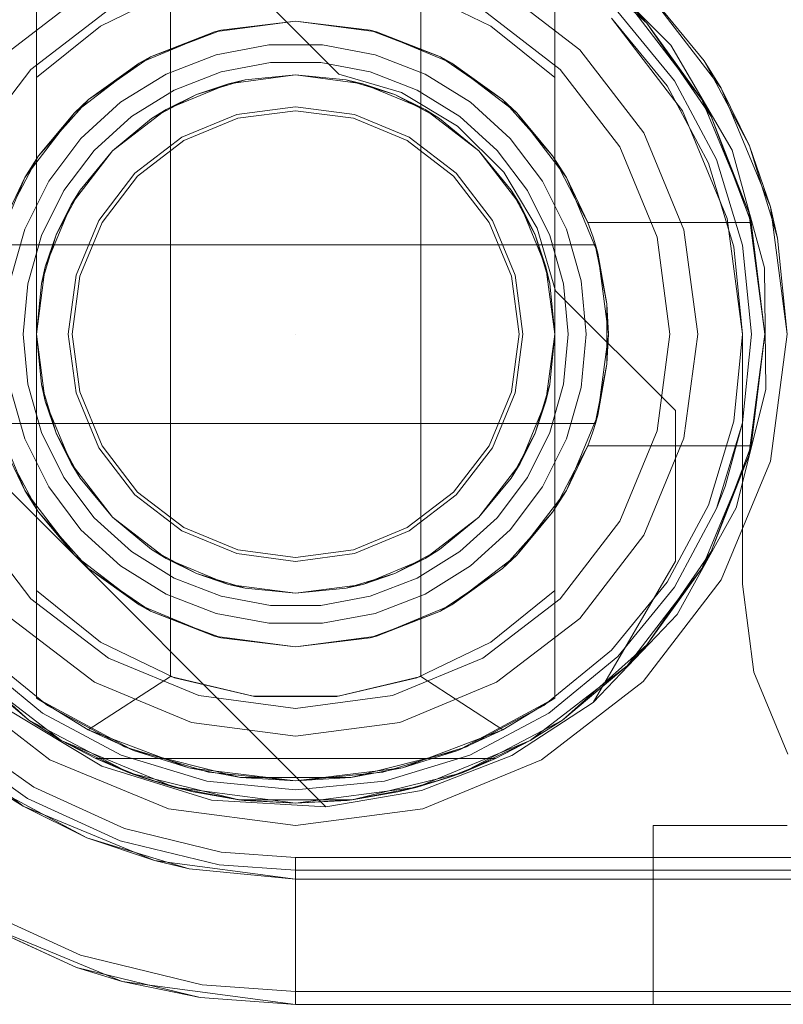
# Model space of a CAD drawing. Extents: x -743 to 300, y 62 to 1112.
# Tile 138 of 179: x 165.981 to 166.115, y 606.365 to 606.537. Entities that reach past the tile are written whole.
import ezdxf

# ---------------------------------------------------------------- set-up
doc = ezdxf.new("R2010")
doc.units = 0
doc.layers.get('0').update_dxf_attribs({"lineweight": 13})
doc.layers.add('ConnectionPoints-A06CPVAWL0', color=7, linetype='Continuous', lineweight=50)

# ---------------------------------------------------------------- blocks, each defined once
blk = doc.blocks.new('Referenz-A06CPVAYL0')
at = {"color": 7, "linetype": 'ByBlock', "lineweight": 13, "ltscale": 0.13}
for p, q in [((166.07599, 606.54927), (166.09079, 606.53613)), ((166.09079, 606.53613), (166.07599, 606.54927)), ((165.98404, 606.54542), (165.98404, 606.52662)), ((165.98404, 606.41814), (165.98404, 606.54542)), ((166.07466, 606.52662), (166.07466, 606.54542)), ((166.07466, 606.54542), (166.07466, 606.41814)), ((166.00816, 606.54191), (165.99523, 606.53563)), ((166.06347, 606.53563), (166.05054, 606.54191)), ((166.00747, 606.54166), (166.00747, 606.4219)), ((166.05122, 606.4219), (166.05122, 606.54166)), ((166.09079, 606.53613), (166.08735, 606.53979)), ((166.09079, 606.53613), (166.08735, 606.53979)), ((166.08735, 606.53979), (166.10039, 606.5228)), ((166.10039, 606.5228), (166.08735, 606.53979)), ((165.99523, 606.53563), (165.98404, 606.52662)), ((166.01519, 606.53461), (166.02935, 606.53647)), ((166.02935, 606.53647), (166.01629, 606.53489)), ((166.02935, 606.53647), (166.0435, 606.53461)), ((166.04241, 606.53489), (166.02935, 606.53647)), ((166.07466, 606.52662), (166.06347, 606.53563)), ((166.10039, 606.5228), (166.09079, 606.53613)), ((166.09079, 606.53613), (166.10202, 606.51983)), ((166.10039, 606.5228), (166.09079, 606.53613)), ((166.10202, 606.51983), (166.09079, 606.53613)), ((166.002, 606.52914), (166.01519, 606.53461)), ((166.01519, 606.53461), (166.00399, 606.53023)), ((166.01149, 606.53307), (166.01573, 606.53468)), ((166.01629, 606.53489), (166.01519, 606.53461)), ((166.01573, 606.53468), (166.01629, 606.53489)), ((166.04241, 606.53489), (166.04296, 606.53468)), ((166.0435, 606.53461), (166.04241, 606.53489)), ((166.04296, 606.53468), (166.04721, 606.53307)), ((166.0435, 606.53461), (166.05669, 606.52914)), ((166.05471, 606.53023), (166.0435, 606.53461)), ((166.00399, 606.53023), (166.01149, 606.53307)), ((166.02466, 606.53235), (166.01545, 606.53063)), ((166.03403, 606.53235), (166.02466, 606.53235)), ((166.04325, 606.53063), (166.03403, 606.53235)), ((166.04721, 606.53307), (166.05471, 606.53023)), ((166.00399, 606.53023), (166.002, 606.52914)), ((166.003, 606.52956), (166.00399, 606.53023)), ((166.01545, 606.53063), (166.00671, 606.52724)), ((166.05198, 606.52724), (166.04325, 606.53063)), ((166.05471, 606.53023), (166.05569, 606.52956)), ((166.05669, 606.52914), (166.05471, 606.53023)), ((165.99068, 606.52045), (166.002, 606.52914)), ((166.002, 606.52914), (165.99315, 606.52278)), ((165.99854, 606.52649), (166.003, 606.52956)), ((166.01631, 606.52762), (166.02495, 606.52924)), ((166.01631, 606.52762), (166.02495, 606.52924)), ((166.02495, 606.52924), (166.03375, 606.52924)), ((166.02495, 606.52924), (166.03375, 606.52924)), ((166.03375, 606.52924), (166.04239, 606.52762)), ((166.03375, 606.52924), (166.04239, 606.52762)), ((166.05569, 606.52956), (166.06015, 606.52649)), ((166.05669, 606.52914), (166.06802, 606.52045)), ((166.06555, 606.52278), (166.05669, 606.52914)), ((165.98404, 606.52662), (165.98404, 606.49912)), ((165.99315, 606.52278), (165.99854, 606.52649)), ((166.00671, 606.52724), (165.99875, 606.52231)), ((166.00811, 606.52444), (166.01631, 606.52762)), ((166.00811, 606.52444), (166.01631, 606.52762)), ((166.01762, 606.52555), (166.02935, 606.52709)), ((166.01762, 606.52555), (166.02935, 606.52709)), ((166.01762, 606.52555), (166.02935, 606.52709)), ((166.02935, 606.52709), (166.02051, 606.52622)), ((166.02051, 606.52622), (166.02935, 606.52709)), ((166.02935, 606.52709), (166.04108, 606.52555)), ((166.03819, 606.52622), (166.02935, 606.52709)), ((166.02935, 606.52709), (166.03819, 606.52622)), ((166.02935, 606.52709), (166.04108, 606.52555)), ((166.02935, 606.52709), (166.04108, 606.52555)), ((166.04239, 606.52762), (166.05059, 606.52444)), ((166.04239, 606.52762), (166.05059, 606.52444)), ((166.05995, 606.52231), (166.05198, 606.52724)), ((166.06015, 606.52649), (166.06555, 606.52278)), ((166.07466, 606.48178), (166.07466, 606.52662)), ((166.00669, 606.52102), (166.01762, 606.52555)), ((166.00669, 606.52102), (166.01762, 606.52555)), ((166.00669, 606.52102), (166.01762, 606.52555)), ((166.01201, 606.52365), (166.02051, 606.52622)), ((166.01762, 606.52555), (166.01201, 606.52365)), ((166.02051, 606.52622), (166.01762, 606.52555)), ((166.04108, 606.52555), (166.03819, 606.52622)), ((166.03819, 606.52622), (166.04669, 606.52365)), ((166.04669, 606.52365), (166.04108, 606.52555)), ((166.04108, 606.52555), (166.052, 606.52102)), ((166.04108, 606.52555), (166.052, 606.52102)), ((166.04108, 606.52555), (166.052, 606.52102)), ((166.00063, 606.51981), (166.00811, 606.52444)), ((166.00063, 606.51981), (166.00811, 606.52444)), ((166.00417, 606.51946), (166.01201, 606.52365)), ((166.01201, 606.52365), (166.00669, 606.52102)), ((166.052, 606.52102), (166.04669, 606.52365)), ((166.04669, 606.52365), (166.05452, 606.51946)), ((166.05059, 606.52444), (166.05807, 606.51981)), ((166.05059, 606.52444), (166.05807, 606.51981)), ((165.98812, 606.51712), (165.99196, 606.52143)), ((165.99315, 606.52278), (165.99068, 606.52045)), ((165.99875, 606.52231), (165.99182, 606.51599)), ((165.99196, 606.52143), (165.99315, 606.52278)), ((166.06688, 606.51599), (166.05995, 606.52231)), ((166.06555, 606.52278), (166.06674, 606.52143)), ((166.06802, 606.52045), (166.06555, 606.52278)), ((166.06674, 606.52143), (166.07057, 606.51712)), ((166.10202, 606.51983), (166.10039, 606.5228)), ((166.10039, 606.5228), (166.10858, 606.50301)), ((166.10202, 606.51983), (166.10039, 606.5228)), ((166.10858, 606.50301), (166.10039, 606.5228)), ((165.98199, 606.50913), (165.99068, 606.52045)), ((165.99068, 606.52045), (165.98441, 606.51295)), ((165.99413, 606.51389), (166.00063, 606.51981)), ((165.99413, 606.51389), (166.00063, 606.51981)), ((165.99731, 606.51382), (166.00669, 606.52102)), ((165.99731, 606.51382), (166.00669, 606.52102)), ((165.99731, 606.51382), (166.00669, 606.52102)), ((166.00669, 606.52102), (166.00417, 606.51946)), ((166.05452, 606.51946), (166.052, 606.52102)), ((166.052, 606.52102), (166.06139, 606.51382)), ((166.052, 606.52102), (166.06139, 606.51382)), ((166.052, 606.52102), (166.06139, 606.51382)), ((166.05807, 606.51981), (166.06457, 606.51389)), ((166.05807, 606.51981), (166.06457, 606.51389)), ((166.06802, 606.52045), (166.07671, 606.50913)), ((166.07429, 606.51295), (166.06802, 606.52045)), ((166.10858, 606.50301), (166.10202, 606.51983)), ((166.10202, 606.51983), (166.10902, 606.50131)), ((166.10858, 606.50301), (166.10202, 606.51983)), ((166.10902, 606.50131), (166.10202, 606.51983)), ((166.00417, 606.51946), (165.99731, 606.51382)), ((165.99731, 606.51382), (166.00417, 606.51946)), ((166.06139, 606.51382), (166.05452, 606.51946)), ((166.05452, 606.51946), (166.06139, 606.51382)), ((165.98441, 606.51295), (165.98812, 606.51712)), ((166.07057, 606.51712), (166.07429, 606.51295)), ((165.99182, 606.51599), (165.98617, 606.50852)), ((166.07252, 606.50852), (166.06688, 606.51599)), ((165.98441, 606.51295), (165.98199, 606.50913)), ((165.98328, 606.51082), (165.98441, 606.51295)), ((165.98883, 606.50687), (165.99413, 606.51389)), ((165.98883, 606.50687), (165.99413, 606.51389)), ((165.99011, 606.50444), (165.99731, 606.51382)), ((165.99011, 606.50444), (165.99731, 606.51382)), ((165.99011, 606.50444), (165.99731, 606.51382)), ((165.99731, 606.51382), (165.99167, 606.50696)), ((165.99167, 606.50696), (165.99731, 606.51382)), ((166.06139, 606.51382), (166.06859, 606.50444)), ((166.06702, 606.50696), (166.06139, 606.51382)), ((166.06139, 606.51382), (166.06702, 606.50696)), ((166.06139, 606.51382), (166.06859, 606.50444)), ((166.06139, 606.51382), (166.06859, 606.50444)), ((166.06457, 606.51389), (166.06987, 606.50687)), ((166.06457, 606.51389), (166.06987, 606.50687)), ((166.07429, 606.51295), (166.07541, 606.51082)), ((166.07671, 606.50913), (166.07429, 606.51295)), ((165.98051, 606.50557), (165.98328, 606.51082)), ((166.07541, 606.51082), (166.07818, 606.50557)), ((165.97652, 606.49594), (165.98199, 606.50913)), ((165.98199, 606.50913), (165.97827, 606.50131)), ((165.98617, 606.50852), (165.982, 606.50013)), ((166.0767, 606.50013), (166.07252, 606.50852)), ((166.07671, 606.50913), (166.08217, 606.49594)), ((166.08043, 606.50131), (166.07671, 606.50913)), ((165.98491, 606.499), (165.98883, 606.50687)), ((165.98491, 606.499), (165.98883, 606.50687)), ((165.98748, 606.49912), (165.99167, 606.50696)), ((165.99167, 606.50696), (165.99011, 606.50444)), ((166.06859, 606.50444), (166.06702, 606.50696)), ((166.06702, 606.50696), (166.07121, 606.49912)), ((166.06987, 606.50687), (166.07379, 606.499)), ((166.06987, 606.50687), (166.07379, 606.499)), ((165.98558, 606.49351), (165.99011, 606.50444)), ((165.98558, 606.49351), (165.99011, 606.50444)), ((165.98558, 606.49351), (165.99011, 606.50444)), ((165.99011, 606.50444), (165.98748, 606.49912)), ((166.07121, 606.49912), (166.06859, 606.50444)), ((166.06859, 606.50444), (166.07312, 606.49351)), ((166.06859, 606.50444), (166.07312, 606.49351)), ((166.06859, 606.50444), (166.07312, 606.49351)), ((166.07818, 606.50557), (166.08043, 606.50131)), ((166.10902, 606.50131), (166.10858, 606.50301)), ((166.10902, 606.50131), (166.10858, 606.50301)), ((166.10858, 606.50301), (166.11138, 606.48178)), ((166.11138, 606.48178), (166.10858, 606.50301)), ((166.0809, 606.50002), (166.08043, 606.50131)), ((166.08043, 606.50131), (166.10902, 606.50131)), ((166.08043, 606.50131), (166.10902, 606.50131)), ((166.08043, 606.50131), (166.08043, 606.50131)), ((166.11138, 606.48178), (166.10902, 606.50131)), ((166.10902, 606.50131), (166.10902, 606.50131)), ((165.982, 606.50013), (165.97943, 606.49111)), ((165.9825, 606.49054), (165.98491, 606.499)), ((165.9825, 606.49054), (165.98491, 606.499)), ((165.98404, 606.49912), (165.98404, 606.49062)), ((165.98491, 606.49062), (165.98748, 606.49912)), ((165.98748, 606.49912), (165.98558, 606.49351)), ((166.07312, 606.49351), (166.07121, 606.49912)), ((166.07121, 606.49912), (166.07379, 606.49062)), ((166.07379, 606.499), (166.07619, 606.49054)), ((166.07379, 606.499), (166.07619, 606.49054)), ((166.07926, 606.49111), (166.0767, 606.50013)), ((166.08135, 606.49872), (166.0809, 606.50002)), ((166.08176, 606.49741), (165.97694, 606.49741)), ((165.97713, 606.49741), (166.08156, 606.49741)), ((166.08176, 606.49741), (166.08135, 606.49872)), ((166.08156, 606.49741), (166.08176, 606.49741)), ((166.08378, 606.48706), (166.08176, 606.49741)), ((166.08176, 606.49741), (166.08193, 606.49652)), ((166.08217, 606.49594), (166.08176, 606.49741)), ((166.08176, 606.49741), (166.08176, 606.49741)), ((166.08193, 606.49652), (166.08244, 606.49393)), ((166.08217, 606.49594), (166.08404, 606.48178)), ((166.08378, 606.48706), (166.08217, 606.49594)), ((166.08244, 606.49393), (166.08378, 606.48706)), ((165.98404, 606.48178), (165.98558, 606.49351)), ((165.98404, 606.48178), (165.98558, 606.49351)), ((165.98404, 606.48178), (165.98558, 606.49351)), ((165.98558, 606.49351), (165.98491, 606.49062)), ((166.07379, 606.49062), (166.07312, 606.49351)), ((166.07312, 606.49351), (166.07466, 606.48178)), ((166.07312, 606.49351), (166.07466, 606.48178)), ((166.07312, 606.49351), (166.07466, 606.48178)), ((165.98169, 606.48178), (165.9825, 606.49054)), ((165.98169, 606.48178), (165.9825, 606.49054)), ((165.98491, 606.49062), (165.98404, 606.48178)), ((165.98404, 606.48178), (165.98491, 606.49062)), ((165.98404, 606.49062), (165.98404, 606.48178)), ((166.07466, 606.48178), (166.07379, 606.49062)), ((166.07379, 606.49062), (166.07466, 606.48178)), ((166.07619, 606.49054), (166.077, 606.48178)), ((166.07619, 606.49054), (166.077, 606.48178)), ((166.08013, 606.48178), (166.07926, 606.49111)), ((166.08378, 606.48372), (166.08378, 606.48706)), ((166.08404, 606.48178), (166.08378, 606.48706)), ((166.08378, 606.47985), (166.08378, 606.48372)), ((165.9825, 606.47303), (165.98169, 606.48178)), ((165.9825, 606.47303), (165.98169, 606.48178)), ((165.98558, 606.47005), (165.98404, 606.48178)), ((165.98404, 606.48178), (165.98491, 606.47294)), ((165.98558, 606.47005), (165.98404, 606.48178)), ((165.98404, 606.48178), (165.98404, 606.43694)), ((165.98491, 606.47294), (165.98404, 606.48178)), ((165.98558, 606.47005), (165.98404, 606.48178)), ((166.07466, 606.48178), (166.07312, 606.47005)), ((166.07466, 606.48178), (166.07312, 606.47005)), ((166.07466, 606.48178), (166.07312, 606.47005)), ((166.07379, 606.47294), (166.07466, 606.48178)), ((166.07466, 606.48178), (166.07379, 606.47294)), ((166.07466, 606.47294), (166.07466, 606.48178)), ((166.077, 606.48178), (166.07619, 606.47303)), ((166.077, 606.48178), (166.07619, 606.47303)), ((166.07926, 606.47245), (166.08013, 606.48178)), ((166.08404, 606.48178), (166.08217, 606.46763)), ((166.08378, 606.47651), (166.08404, 606.48178)), ((166.11138, 606.48178), (166.10858, 606.46055)), ((166.10858, 606.46055), (166.11138, 606.48178)), ((166.10902, 606.46225), (166.11138, 606.48178)), ((166.08378, 606.47651), (166.08378, 606.47985)), ((166.08176, 606.46616), (166.08378, 606.47651)), ((166.08217, 606.46763), (166.08378, 606.47651)), ((166.08378, 606.47651), (166.08244, 606.46964)), ((165.98491, 606.46457), (165.9825, 606.47303)), ((165.98491, 606.46457), (165.9825, 606.47303)), ((166.07619, 606.47303), (166.07379, 606.46457)), ((166.07619, 606.47303), (166.07379, 606.46457)), ((165.97943, 606.47245), (165.982, 606.46344)), ((165.98491, 606.47294), (165.98558, 606.47005)), ((165.98748, 606.46444), (165.98491, 606.47294)), ((166.07379, 606.47294), (166.07121, 606.46444)), ((166.07312, 606.47005), (166.07379, 606.47294)), ((166.07466, 606.46444), (166.07466, 606.47294)), ((166.0767, 606.46344), (166.07926, 606.47245)), ((165.99011, 606.45913), (165.98558, 606.47005)), ((165.98558, 606.47005), (165.98748, 606.46444)), ((165.99011, 606.45913), (165.98558, 606.47005)), ((165.99011, 606.45913), (165.98558, 606.47005)), ((166.07312, 606.47005), (166.06859, 606.45913)), ((166.07312, 606.47005), (166.06859, 606.45913)), ((166.07312, 606.47005), (166.06859, 606.45913)), ((166.07121, 606.46444), (166.07312, 606.47005)), ((166.08244, 606.46964), (166.08193, 606.46704)), ((165.98199, 606.45444), (165.97652, 606.46763)), ((165.97694, 606.46616), (166.08176, 606.46616)), ((166.08156, 606.46616), (165.97713, 606.46616)), ((166.08217, 606.46763), (166.07671, 606.45444)), ((166.08135, 606.46484), (166.08176, 606.46616)), ((166.08176, 606.46616), (166.08156, 606.46616)), ((166.08176, 606.46616), (166.08217, 606.46763)), ((166.08193, 606.46704), (166.08176, 606.46616)), ((166.08176, 606.46616), (166.08176, 606.46616)), ((165.98883, 606.45669), (165.98491, 606.46457)), ((165.98883, 606.45669), (165.98491, 606.46457)), ((165.98748, 606.46444), (165.99011, 606.45913)), ((165.99167, 606.45661), (165.98748, 606.46444)), ((166.07121, 606.46444), (166.06702, 606.45661)), ((166.06859, 606.45913), (166.07121, 606.46444)), ((166.07379, 606.46457), (166.06987, 606.45669)), ((166.07379, 606.46457), (166.06987, 606.45669)), ((166.07466, 606.43694), (166.07466, 606.46444)), ((166.0809, 606.46354), (166.08135, 606.46484)), ((165.982, 606.46344), (165.98617, 606.45505)), ((166.07252, 606.45505), (166.0767, 606.46344)), ((166.08043, 606.46225), (166.0809, 606.46354)), ((165.97827, 606.46225), (165.98199, 606.45444)), ((166.07671, 606.45444), (166.08043, 606.46225)), ((166.08043, 606.46225), (166.07818, 606.458)), ((166.10902, 606.46225), (166.08043, 606.46225)), ((166.08043, 606.46225), (166.10902, 606.46225)), ((166.08043, 606.46225), (166.08043, 606.46225)), ((166.10902, 606.46225), (166.10202, 606.44374)), ((166.10202, 606.44374), (166.10902, 606.46225)), ((166.10858, 606.46055), (166.10902, 606.46225)), ((166.10858, 606.46055), (166.10902, 606.46225)), ((166.10902, 606.46225), (166.10902, 606.46225)), ((166.10858, 606.46055), (166.10039, 606.44077)), ((166.10039, 606.44077), (166.10858, 606.46055)), ((166.10202, 606.44374), (166.10858, 606.46055)), ((166.10202, 606.44374), (166.10858, 606.46055)), ((165.98328, 606.45275), (165.98051, 606.458)), ((165.99731, 606.44974), (165.99011, 606.45913)), ((165.99011, 606.45913), (165.99167, 606.45661)), ((165.99731, 606.44974), (165.99011, 606.45913)), ((165.99731, 606.44974), (165.99011, 606.45913)), ((166.06859, 606.45913), (166.06139, 606.44974)), ((166.06859, 606.45913), (166.06139, 606.44974)), ((166.06859, 606.45913), (166.06139, 606.44974)), ((166.06702, 606.45661), (166.06859, 606.45913)), ((166.07818, 606.458), (166.07541, 606.45275)), ((165.99413, 606.44968), (165.98883, 606.45669)), ((165.99413, 606.44968), (165.98883, 606.45669)), ((165.99167, 606.45661), (165.99731, 606.44974)), ((165.99731, 606.44974), (165.99167, 606.45661)), ((166.06139, 606.44974), (166.06702, 606.45661)), ((166.06702, 606.45661), (166.06139, 606.44974)), ((166.06987, 606.45669), (166.06457, 606.44968)), ((166.06987, 606.45669), (166.06457, 606.44968)), ((165.99068, 606.44311), (165.98199, 606.45444)), ((165.98199, 606.45444), (165.98441, 606.45062)), ((165.98617, 606.45505), (165.99182, 606.44757)), ((166.06688, 606.44757), (166.07252, 606.45505)), ((166.07671, 606.45444), (166.06802, 606.44311)), ((166.07429, 606.45062), (166.07671, 606.45444)), ((165.98441, 606.45062), (165.98328, 606.45275)), ((166.07541, 606.45275), (166.07429, 606.45062)), ((165.98812, 606.44644), (165.98441, 606.45062)), ((165.98441, 606.45062), (165.99068, 606.44311)), ((166.06802, 606.44311), (166.07429, 606.45062)), ((166.07429, 606.45062), (166.07057, 606.44644)), ((166.00063, 606.44375), (165.99413, 606.44968)), ((166.00063, 606.44375), (165.99413, 606.44968)), ((165.99731, 606.44974), (166.00417, 606.44411)), ((166.00669, 606.44254), (165.99731, 606.44974)), ((166.00669, 606.44254), (165.99731, 606.44974)), ((166.00417, 606.44411), (165.99731, 606.44974)), ((166.00669, 606.44254), (165.99731, 606.44974)), ((166.06139, 606.44974), (166.052, 606.44254)), ((166.06139, 606.44974), (166.052, 606.44254)), ((166.06139, 606.44974), (166.052, 606.44254)), ((166.05452, 606.44411), (166.06139, 606.44974)), ((166.06139, 606.44974), (166.05452, 606.44411)), ((166.06457, 606.44968), (166.05807, 606.44375)), ((166.06457, 606.44968), (166.05807, 606.44375)), ((165.99182, 606.44757), (165.99875, 606.44126)), ((166.05995, 606.44126), (166.06688, 606.44757)), ((165.99196, 606.44213), (165.98812, 606.44644)), ((166.07057, 606.44644), (166.06674, 606.44213)), ((166.00811, 606.43912), (166.00063, 606.44375)), ((166.00811, 606.43912), (166.00063, 606.44375)), ((166.00417, 606.44411), (166.00669, 606.44254)), ((166.01201, 606.43992), (166.00417, 606.44411)), ((166.05452, 606.44411), (166.04669, 606.43992)), ((166.05807, 606.44375), (166.05059, 606.43912)), ((166.05807, 606.44375), (166.05059, 606.43912)), ((166.052, 606.44254), (166.05452, 606.44411)), ((166.10202, 606.44374), (166.09079, 606.42743)), ((166.09079, 606.42743), (166.10202, 606.44374)), ((166.10039, 606.44077), (166.10202, 606.44374)), ((166.10039, 606.44077), (166.10202, 606.44374)), ((166.002, 606.43442), (165.99068, 606.44311)), ((165.99068, 606.44311), (165.99315, 606.44079)), ((165.99315, 606.44079), (165.99196, 606.44213)), ((166.01762, 606.43801), (166.00669, 606.44254)), ((166.00669, 606.44254), (166.01201, 606.43992)), ((166.01762, 606.43801), (166.00669, 606.44254)), ((166.01762, 606.43801), (166.00669, 606.44254)), ((166.052, 606.44254), (166.04108, 606.43801)), ((166.052, 606.44254), (166.04108, 606.43801)), ((166.052, 606.44254), (166.04108, 606.43801)), ((166.04669, 606.43992), (166.052, 606.44254)), ((166.06802, 606.44311), (166.05669, 606.43442)), ((166.06555, 606.44079), (166.06802, 606.44311)), ((166.06674, 606.44213), (166.06555, 606.44079)), ((165.99854, 606.43708), (165.99315, 606.44079)), ((165.99315, 606.44079), (166.002, 606.43442)), ((165.99875, 606.44126), (166.00671, 606.43632)), ((166.05198, 606.43632), (166.05995, 606.44126)), ((166.05669, 606.43442), (166.06555, 606.44079)), ((166.06555, 606.44079), (166.06015, 606.43708)), ((166.10039, 606.44077), (166.08735, 606.42378)), ((166.08735, 606.42378), (166.10039, 606.44077)), ((166.09079, 606.42743), (166.10039, 606.44077)), ((166.09079, 606.42743), (166.10039, 606.44077)), ((166.01631, 606.43595), (166.00811, 606.43912)), ((166.01631, 606.43595), (166.00811, 606.43912)), ((166.01201, 606.43992), (166.01762, 606.43801)), ((166.02051, 606.43734), (166.01201, 606.43992)), ((166.04669, 606.43992), (166.03819, 606.43734)), ((166.04108, 606.43801), (166.04669, 606.43992)), ((166.05059, 606.43912), (166.04239, 606.43595)), ((166.05059, 606.43912), (166.04239, 606.43595)), ((165.98404, 606.43694), (165.98404, 606.41814)), ((165.99523, 606.42793), (165.98404, 606.43694)), ((166.003, 606.43401), (165.99854, 606.43708)), ((166.02935, 606.43647), (166.01762, 606.43801)), ((166.01762, 606.43801), (166.02051, 606.43734)), ((166.02935, 606.43647), (166.01762, 606.43801)), ((166.02935, 606.43647), (166.01762, 606.43801)), ((166.02051, 606.43734), (166.02935, 606.43647)), ((166.02935, 606.43647), (166.02051, 606.43734)), ((166.04108, 606.43801), (166.02935, 606.43647)), ((166.04108, 606.43801), (166.02935, 606.43647)), ((166.04108, 606.43801), (166.02935, 606.43647)), ((166.02935, 606.43647), (166.03819, 606.43734)), ((166.03819, 606.43734), (166.02935, 606.43647)), ((166.03819, 606.43734), (166.04108, 606.43801)), ((166.06015, 606.43708), (166.05569, 606.43401)), ((166.07466, 606.43694), (166.06347, 606.42793)), ((166.07466, 606.41814), (166.07466, 606.43694)), ((166.00671, 606.43632), (166.01545, 606.43294)), ((166.02495, 606.43433), (166.01631, 606.43595)), ((166.02495, 606.43433), (166.01631, 606.43595)), ((166.04239, 606.43595), (166.03375, 606.43433)), ((166.04239, 606.43595), (166.03375, 606.43433)), ((166.04325, 606.43294), (166.05198, 606.43632)), ((166.01519, 606.42896), (166.002, 606.43442)), ((166.002, 606.43442), (166.00399, 606.43333)), ((166.00399, 606.43333), (166.003, 606.43401)), ((166.03375, 606.43433), (166.02495, 606.43433)), ((166.03375, 606.43433), (166.02495, 606.43433)), ((166.05669, 606.43442), (166.0435, 606.42896)), ((166.05471, 606.43333), (166.05669, 606.43442)), ((166.05569, 606.43401), (166.05471, 606.43333)), ((166.01149, 606.43049), (166.00399, 606.43333)), ((166.00399, 606.43333), (166.01519, 606.42896)), ((166.01545, 606.43294), (166.02466, 606.43122)), ((166.03403, 606.43122), (166.04325, 606.43294)), ((166.0435, 606.42896), (166.05471, 606.43333)), ((166.05471, 606.43333), (166.04721, 606.43049)), ((166.01573, 606.42889), (166.01149, 606.43049)), ((166.02466, 606.43122), (166.03403, 606.43122)), ((166.04721, 606.43049), (166.04296, 606.42889)), ((166.02935, 606.42709), (166.01519, 606.42896)), ((166.01519, 606.42896), (166.01629, 606.42868)), ((166.01629, 606.42868), (166.01573, 606.42889)), ((166.01629, 606.42868), (166.02935, 606.42709)), ((166.0435, 606.42896), (166.02935, 606.42709)), ((166.02935, 606.42709), (166.04241, 606.42868)), ((166.04241, 606.42868), (166.0435, 606.42896)), ((166.04296, 606.42889), (166.04241, 606.42868)), ((165.98271, 606.4143), (165.9679, 606.42743)), ((165.9679, 606.42743), (165.98271, 606.4143)), ((166.00816, 606.42166), (165.99523, 606.42793)), ((166.06347, 606.42793), (166.05054, 606.42166)), ((166.09079, 606.42743), (166.07599, 606.4143)), ((166.07599, 606.4143), (166.09079, 606.42743)), ((166.08735, 606.42378), (166.09079, 606.42743)), ((166.08735, 606.42378), (166.09079, 606.42743)), ((165.97134, 606.42378), (165.98271, 606.4143)), ((165.98833, 606.41074), (165.97134, 606.42378)), ((165.97134, 606.42378), (165.98271, 606.4143)), ((165.97134, 606.42378), (165.98833, 606.41074)), ((166.08735, 606.42378), (166.07036, 606.41074)), ((166.07036, 606.41074), (166.08735, 606.42378)), ((166.07599, 606.4143), (166.08735, 606.42378)), ((166.07599, 606.4143), (166.08735, 606.42378)), ((166.00747, 606.4219), (165.9931, 606.41258)), ((166.02192, 606.41847), (166.00747, 606.4219)), ((166.02216, 606.41844), (166.00816, 606.42166)), ((166.05054, 606.42166), (166.03653, 606.41844)), ((166.05122, 606.4219), (166.03677, 606.41847)), ((166.0656, 606.41258), (166.05122, 606.4219)), ((165.98404, 606.41814), (165.9931, 606.41258)), ((166.00101, 606.40898), (165.98404, 606.41814)), ((165.9931, 606.41258), (165.98404, 606.41814)), ((165.98404, 606.41814), (165.98404, 606.41814)), ((166.03677, 606.41847), (166.02192, 606.41847)), ((166.03653, 606.41844), (166.02216, 606.41844)), ((166.07466, 606.41814), (166.05769, 606.40898)), ((166.0656, 606.41258), (166.07466, 606.41814)), ((166.07466, 606.41814), (166.0656, 606.41258)), ((166.07466, 606.41814), (166.07466, 606.41814)), ((165.98271, 606.4143), (165.98833, 606.41074)), ((166.00023, 606.40509), (165.98271, 606.4143)), ((165.98271, 606.4143), (165.98833, 606.41074)), ((165.98271, 606.4143), (166.00023, 606.40509)), ((166.07599, 606.4143), (166.05846, 606.40509)), ((166.05846, 606.40509), (166.07599, 606.4143)), ((166.07036, 606.41074), (166.07599, 606.4143)), ((166.07036, 606.41074), (166.07599, 606.4143)), ((165.9931, 606.41258), (166.00101, 606.40898)), ((165.9931, 606.41258), (166.01068, 606.40592)), ((166.04801, 606.40592), (166.0656, 606.41258)), ((166.05769, 606.40898), (166.0656, 606.41258)), ((165.98833, 606.41074), (165.99441, 606.40756)), ((166.00812, 606.40255), (165.98833, 606.41074)), ((165.98833, 606.41074), (166.00023, 606.40509)), ((165.98833, 606.41074), (166.00812, 606.40255)), ((166.07036, 606.41074), (166.05058, 606.40255)), ((166.05058, 606.40255), (166.07036, 606.41074)), ((166.05846, 606.40509), (166.07036, 606.41074)), ((166.06429, 606.40756), (166.07036, 606.41074)), ((166.01971, 606.40425), (166.00101, 606.40898)), ((166.00101, 606.40898), (166.01068, 606.40592)), ((166.05769, 606.40898), (166.03899, 606.40425)), ((166.04801, 606.40592), (166.05769, 606.40898)), ((165.99441, 606.40756), (166.00023, 606.40509)), ((165.99441, 606.40756), (166.00277, 606.40418)), ((166.06429, 606.40756), (165.99441, 606.40756)), ((165.99441, 606.40756), (165.99441, 606.40756)), ((165.99441, 606.40756), (166.00277, 606.40418)), ((166.06429, 606.40756), (165.99441, 606.40756)), ((166.01068, 606.40592), (166.01971, 606.40425)), ((166.01068, 606.40592), (166.02935, 606.40366)), ((166.02935, 606.40366), (166.04801, 606.40592)), ((166.03899, 606.40425), (166.04801, 606.40592)), ((166.05593, 606.40418), (166.06429, 606.40756)), ((166.05593, 606.40418), (166.06429, 606.40756)), ((166.05846, 606.40509), (166.06429, 606.40756)), ((166.06429, 606.40756), (166.06429, 606.40756)), ((166.00023, 606.40509), (166.00277, 606.40418)), ((166.01945, 606.40035), (166.00023, 606.40509)), ((166.00023, 606.40509), (166.00812, 606.40255)), ((166.00023, 606.40509), (166.01945, 606.40035)), ((166.00277, 606.40418), (166.00514, 606.40351)), ((166.00277, 606.40418), (166.00812, 606.40255)), ((166.01145, 606.40173), (166.00277, 606.40418)), ((166.03899, 606.40425), (166.01971, 606.40425)), ((166.01971, 606.40425), (166.02935, 606.40366)), ((166.02935, 606.40366), (166.03899, 606.40425)), ((166.05846, 606.40509), (166.03925, 606.40035)), ((166.03925, 606.40035), (166.05846, 606.40509)), ((166.05593, 606.40418), (166.04725, 606.40173)), ((166.05058, 606.40255), (166.05846, 606.40509)), ((166.05058, 606.40255), (166.05593, 606.40418)), ((166.05356, 606.40351), (166.05593, 606.40418)), ((166.05593, 606.40418), (166.05846, 606.40509)), ((166.00514, 606.40351), (166.00949, 606.40228)), ((166.00812, 606.40255), (166.01145, 606.40173)), ((166.02935, 606.39975), (166.00812, 606.40255)), ((166.00812, 606.40255), (166.01945, 606.40035)), ((166.00812, 606.40255), (166.02935, 606.39975)), ((166.05058, 606.40255), (166.02935, 606.39975)), ((166.02935, 606.39975), (166.05058, 606.40255)), ((166.03925, 606.40035), (166.05058, 606.40255)), ((166.04725, 606.40173), (166.05058, 606.40255)), ((166.04921, 606.40228), (166.05356, 606.40351)), ((166.00949, 606.40228), (166.01145, 606.40173)), ((166.01145, 606.40173), (166.01945, 606.40035)), ((166.01145, 606.40173), (166.02034, 606.40025)), ((166.01145, 606.40173), (166.02034, 606.40025)), ((166.03835, 606.40025), (166.04725, 606.40173)), ((166.03835, 606.40025), (166.04725, 606.40173)), ((166.03925, 606.40035), (166.04725, 606.40173)), ((166.04725, 606.40173), (166.04921, 606.40228)), ((166.01945, 606.40035), (166.02034, 606.40025)), ((166.03925, 606.40035), (166.01945, 606.40035)), ((166.01945, 606.40035), (166.02935, 606.39975)), ((166.01945, 606.40035), (166.03925, 606.40035)), ((166.02034, 606.40025), (166.02935, 606.39975)), ((166.02034, 606.40025), (166.02935, 606.39975)), ((166.02935, 606.39975), (166.03925, 606.40035)), ((166.02935, 606.39975), (166.03835, 606.40025)), ((166.02935, 606.39975), (166.03835, 606.40025)), ((166.03835, 606.40025), (166.03925, 606.40035))]:
    blk.add_line(p, q, dxfattribs=at)
at = {"color": 251, "linetype": 'ByBlock', "lineweight": 13, "ltscale": 0.13, "true_color": 0x636363}
for p, q in [((166.01598, 606.54818), (166.03691, 606.52725)), ((166.01598, 606.54818), (166.03691, 606.52725)), ((166.09495, 606.53232), (166.07989, 606.54739)), ((166.10377, 606.52475), (166.09012, 606.54255)), ((166.08459, 606.53703), (166.09701, 606.52084)), ((166.09701, 606.52084), (166.08459, 606.53703)), ((166.10567, 606.51391), (166.09495, 606.53232)), ((166.03691, 606.52725), (166.04785, 606.524)), ((166.03691, 606.52725), (166.04785, 606.524)), ((166.03691, 606.52725), (166.03691, 606.52725)), ((166.11236, 606.50402), (166.10377, 606.52475)), ((166.04785, 606.524), (166.05766, 606.51816)), ((166.04785, 606.524), (166.05766, 606.51816)), ((166.09701, 606.52084), (166.10481, 606.502)), ((166.10481, 606.502), (166.09701, 606.52084)), ((166.05766, 606.51816), (166.06573, 606.51009)), ((166.05766, 606.51816), (166.06573, 606.51009)), ((166.11135, 606.49338), (166.10567, 606.51391)), ((166.06573, 606.51009), (166.07157, 606.50029)), ((166.06573, 606.51009), (166.07157, 606.50029)), ((166.11529, 606.48178), (166.11236, 606.50402)), ((166.10481, 606.502), (166.10747, 606.48178)), ((166.10747, 606.48178), (166.10481, 606.502)), ((166.07157, 606.50029), (166.07482, 606.48935)), ((166.07157, 606.50029), (166.07482, 606.48935)), ((166.11159, 606.47207), (166.11135, 606.49338)), ((166.07482, 606.48935), (166.09575, 606.46841)), ((166.07482, 606.48935), (166.09575, 606.46841)), ((166.07482, 606.48935), (166.07482, 606.48935)), ((166.03465, 606.39914), (165.94671, 606.48709)), ((166.03465, 606.39914), (165.94671, 606.48709)), ((166.10747, 606.48178), (166.10747, 606.43803)), ((166.10747, 606.43803), (166.10747, 606.48178)), ((166.10747, 606.48178), (166.10747, 606.48178)), ((166.11236, 606.45954), (166.11529, 606.48178)), ((166.10639, 606.45141), (166.11159, 606.47207)), ((166.09575, 606.46841), (166.09575, 606.44209)), ((166.09575, 606.46841), (166.09575, 606.44209)), ((166.09575, 606.46841), (166.09575, 606.46841)), ((166.10377, 606.43881), (166.11236, 606.45954)), ((166.09609, 606.43276), (166.10639, 606.45141)), ((166.09575, 606.44209), (166.08138, 606.41736)), ((166.09575, 606.44209), (166.08138, 606.41736)), ((166.09575, 606.44209), (166.09575, 606.44209)), ((166.09012, 606.42102), (166.10377, 606.43881)), ((166.10747, 606.43803), (166.1095, 606.42267)), ((166.1095, 606.42267), (166.10747, 606.43803)), ((166.10747, 606.43803), (166.10747, 606.43803)), ((166.08138, 606.41736), (166.09609, 606.43276)), ((166.1095, 606.42267), (166.11543, 606.40834)), ((166.11543, 606.40834), (166.1095, 606.42267)), ((165.96858, 606.42102), (165.98638, 606.40736)), ((166.07232, 606.40736), (166.09012, 606.42102)), ((165.99548, 606.40621), (165.97831, 606.41657)), ((166.08138, 606.41736), (166.06717, 606.40811)), ((166.08138, 606.41736), (166.06717, 606.40811)), ((166.08138, 606.41736), (166.08138, 606.41736)), ((165.9836, 606.40254), (165.96943, 606.41263)), ((166.06717, 606.40811), (166.05137, 606.40195)), ((166.06717, 606.40811), (166.05137, 606.40195)), ((165.98638, 606.40736), (166.00711, 606.39877)), ((166.01463, 606.40029), (165.99548, 606.40621)), ((166.05159, 606.39877), (166.07232, 606.40736)), ((165.99942, 606.39532), (165.9836, 606.40254)), ((166.05137, 606.40195), (166.03465, 606.39914)), ((166.05137, 606.40195), (166.03465, 606.39914)), ((166.03465, 606.39914), (166.01463, 606.40029)), ((166.03465, 606.39914), (166.03465, 606.39914)), ((166.00711, 606.39877), (166.02935, 606.39584)), ((166.02935, 606.39584), (166.05159, 606.39877)), ((166.01633, 606.39121), (165.99942, 606.39532)), ((166.02935, 606.39028), (166.01633, 606.39121)), ((166.02935, 606.38812), (166.02935, 606.39028)), ((167.82622, 606.39028), (166.02935, 606.39028)), ((166.02935, 606.38387), (166.02935, 606.38812)), ((166.02935, 606.37984), (166.02935, 606.38387)), ((165.99176, 606.37317), (165.97188, 606.38225)), ((165.97075, 606.3803), (165.99902, 606.36859)), ((166.02935, 606.37616), (166.02935, 606.37984)), ((166.02935, 606.37296), (166.02935, 606.37616)), ((166.01299, 606.36802), (165.99176, 606.37317)), ((166.02935, 606.37036), (166.02935, 606.37296)), ((166.02935, 606.36843), (166.02935, 606.37036)), ((165.99902, 606.36859), (166.02935, 606.36459)), ((166.02935, 606.36685), (166.01299, 606.36802)), ((166.02935, 606.36724), (166.02935, 606.36843)), ((166.02935, 606.36685), (166.02935, 606.36724)), ((166.02935, 606.36459), (166.02935, 606.36685)), ((167.82622, 606.36685), (166.02935, 606.36685)), ((166.02935, 606.36459), (167.82622, 606.36459))]:
    blk.add_line(p, q, dxfattribs=at)
at = {"color": 9, "linetype": 'ByBlock', "lineweight": 13, "ltscale": 0.13, "true_color": 0xc1c9c4}
for p, q in [((165.97963, 606.5315), (165.99419, 606.54267)), ((165.99419, 606.54267), (165.97963, 606.5315)), ((166.0645, 606.54267), (166.07907, 606.5315)), ((166.07907, 606.5315), (166.0645, 606.54267)), ((166.09012, 606.54255), (166.10377, 606.52475)), ((166.1008, 606.52953), (166.09012, 606.54255)), ((165.99663, 606.53845), (165.98308, 606.52805)), ((165.98308, 606.52805), (165.99663, 606.53845)), ((166.07562, 606.52805), (166.06207, 606.53845)), ((166.06207, 606.53845), (166.07562, 606.52805)), ((166.09431, 606.52519), (166.08459, 606.53703)), ((166.09561, 606.52605), (166.0857, 606.53813)), ((166.0857, 606.53813), (166.09561, 606.52605)), ((166.07907, 606.5315), (166.09024, 606.51694)), ((166.09024, 606.51694), (166.07907, 606.5315)), ((166.1008, 606.52953), (166.1024, 606.52654)), ((166.10377, 606.52475), (166.1008, 606.52953)), ((165.98308, 606.52805), (165.97268, 606.5145)), ((165.97268, 606.5145), (165.98308, 606.52805)), ((166.08602, 606.5145), (166.07562, 606.52805)), ((166.07562, 606.52805), (166.08602, 606.5145)), ((166.1024, 606.52654), (166.10521, 606.52128)), ((166.10153, 606.51168), (166.09431, 606.52519)), ((166.10297, 606.51228), (166.09561, 606.52605)), ((166.09561, 606.52605), (166.10297, 606.51228)), ((166.10377, 606.52475), (166.11236, 606.50402)), ((166.10874, 606.51467), (166.10377, 606.52475)), ((166.02935, 606.52153), (166.01906, 606.52017)), ((166.03963, 606.52017), (166.02935, 606.52153)), ((166.10521, 606.52128), (166.10874, 606.51467)), ((166.01906, 606.52017), (166.00948, 606.5162)), ((166.00982, 606.51561), (166.01924, 606.51951)), ((166.01924, 606.51951), (166.02935, 606.52084)), ((166.02935, 606.52084), (166.03946, 606.51951)), ((166.03946, 606.51951), (166.04888, 606.51561)), ((166.04922, 606.5162), (166.03963, 606.52017)), ((166.00948, 606.5162), (166.00124, 606.50989)), ((166.05745, 606.50989), (166.04922, 606.5162)), ((166.09024, 606.51694), (166.09726, 606.49998)), ((166.09726, 606.49998), (166.09024, 606.51694)), ((166.00173, 606.5094), (166.00982, 606.51561)), ((166.04888, 606.51561), (166.05697, 606.5094)), ((166.09256, 606.49872), (166.08602, 606.5145)), ((166.08602, 606.5145), (166.09256, 606.49872)), ((166.10874, 606.51467), (166.11092, 606.50749)), ((166.11236, 606.50402), (166.10874, 606.51467)), ((166.10597, 606.49702), (166.10153, 606.51168)), ((166.1075, 606.49733), (166.10297, 606.51228)), ((166.10297, 606.51228), (166.1075, 606.49733)), ((166.00124, 606.50989), (165.99493, 606.50165)), ((165.99552, 606.50131), (166.00173, 606.5094)), ((166.05697, 606.5094), (166.06318, 606.50131)), ((166.06377, 606.50165), (166.05745, 606.50989)), ((166.11092, 606.50749), (166.11265, 606.50179)), ((166.11236, 606.50402), (166.11529, 606.48178)), ((166.11363, 606.49855), (166.11236, 606.50402)), ((165.99493, 606.50165), (165.99096, 606.49207)), ((165.99162, 606.49189), (165.99552, 606.50131)), ((166.06318, 606.50131), (166.06708, 606.49189)), ((166.06774, 606.49207), (166.06377, 606.50165)), ((166.11265, 606.50179), (166.11363, 606.49855)), ((166.09726, 606.49998), (166.09966, 606.48178)), ((166.09966, 606.48178), (166.09726, 606.49998)), ((166.09479, 606.48178), (166.09256, 606.49872)), ((166.09256, 606.49872), (166.09479, 606.48178)), ((166.10904, 606.48178), (166.1075, 606.49733)), ((166.1075, 606.49733), (166.10904, 606.48178)), ((166.11529, 606.48178), (166.11363, 606.49855)), ((166.10747, 606.48178), (166.10597, 606.49702)), ((165.99096, 606.49207), (165.9896, 606.48178)), ((166.06909, 606.48178), (166.06774, 606.49207)), ((165.99029, 606.48178), (165.99162, 606.49189)), ((166.06708, 606.49189), (166.06841, 606.48178)), ((165.9896, 606.48178), (165.99096, 606.4715)), ((165.99162, 606.47167), (165.99029, 606.48178)), ((166.06841, 606.48178), (166.06708, 606.47167)), ((166.06774, 606.4715), (166.06909, 606.48178)), ((166.09256, 606.46485), (166.09479, 606.48178)), ((166.09479, 606.48178), (166.09256, 606.46485)), ((166.09966, 606.48178), (166.09726, 606.46358)), ((166.09726, 606.46358), (166.09966, 606.48178)), ((166.10597, 606.46654), (166.10747, 606.48178)), ((166.1075, 606.46624), (166.10904, 606.48178)), ((166.10904, 606.48178), (166.1075, 606.46624)), ((165.99096, 606.4715), (165.99493, 606.46191)), ((165.99552, 606.46225), (165.99162, 606.47167)), ((166.06708, 606.47167), (166.06318, 606.46225)), ((166.06377, 606.46191), (166.06774, 606.4715)), ((166.10153, 606.45189), (166.10597, 606.46654)), ((166.10297, 606.45129), (166.1075, 606.46624)), ((166.10445, 606.45513), (166.1075, 606.46624)), ((166.1075, 606.46624), (166.10445, 606.45513)), ((166.08602, 606.44906), (166.09256, 606.46485)), ((166.09256, 606.46485), (166.08602, 606.44906)), ((166.09726, 606.46358), (166.09024, 606.44663)), ((166.09024, 606.44663), (166.09726, 606.46358)), ((165.99493, 606.46191), (166.00124, 606.45368)), ((166.00173, 606.45416), (165.99552, 606.46225)), ((166.06318, 606.46225), (166.05697, 606.45416)), ((166.05745, 606.45368), (166.06377, 606.46191)), ((166.00982, 606.44795), (166.00173, 606.45416)), ((166.05697, 606.45416), (166.04888, 606.44795)), ((166.10297, 606.45129), (166.10445, 606.45513)), ((166.10445, 606.45513), (166.10297, 606.45129)), ((166.00124, 606.45368), (166.00948, 606.44736)), ((166.04922, 606.44736), (166.05745, 606.45368)), ((166.09431, 606.43838), (166.10153, 606.45189)), ((166.09561, 606.43751), (166.10297, 606.45129)), ((166.10297, 606.45129), (166.09561, 606.43751)), ((165.97268, 606.44906), (165.98308, 606.43551)), ((165.98308, 606.43551), (165.97268, 606.44906)), ((166.07562, 606.43551), (166.08602, 606.44906)), ((166.08602, 606.44906), (166.07562, 606.43551)), ((166.00948, 606.44736), (166.01906, 606.44339)), ((166.01924, 606.44405), (166.00982, 606.44795)), ((166.04888, 606.44795), (166.03946, 606.44405)), ((166.03963, 606.44339), (166.04922, 606.44736)), ((166.09024, 606.44663), (166.07907, 606.43206)), ((166.07907, 606.43206), (166.09024, 606.44663)), ((166.02935, 606.44272), (166.01924, 606.44405)), ((166.03946, 606.44405), (166.02935, 606.44272)), ((166.01906, 606.44339), (166.02935, 606.44204)), ((166.02935, 606.44204), (166.03963, 606.44339)), ((166.08459, 606.42654), (166.09431, 606.43838)), ((166.0857, 606.42543), (166.09561, 606.43751)), ((166.09561, 606.43751), (166.0857, 606.42543)), ((165.98308, 606.43551), (165.99663, 606.42511)), ((165.99663, 606.42511), (165.98308, 606.43551)), ((166.06207, 606.42511), (166.07562, 606.43551)), ((166.07562, 606.43551), (166.06207, 606.42511)), ((165.99419, 606.42089), (165.97963, 606.43206)), ((165.97963, 606.43206), (165.99419, 606.42089)), ((166.07907, 606.43206), (166.0645, 606.42089)), ((166.0645, 606.42089), (166.07907, 606.43206)), ((165.97411, 606.42654), (165.98594, 606.41682)), ((166.07275, 606.41682), (166.08459, 606.42654)), ((165.973, 606.42543), (165.98508, 606.41552)), ((165.98508, 606.41552), (165.973, 606.42543)), ((165.99663, 606.42511), (166.01241, 606.41857)), ((166.01241, 606.41857), (165.99663, 606.42511)), ((166.04628, 606.41857), (166.06207, 606.42511)), ((166.06207, 606.42511), (166.04628, 606.41857)), ((166.07362, 606.41552), (166.0857, 606.42543)), ((166.0857, 606.42543), (166.07362, 606.41552)), ((166.01115, 606.41387), (165.99419, 606.42089)), ((165.99419, 606.42089), (166.01115, 606.41387)), ((166.0645, 606.42089), (166.04755, 606.41387)), ((166.04755, 606.41387), (166.0645, 606.42089)), ((166.01241, 606.41857), (166.02935, 606.41634)), ((166.02935, 606.41634), (166.01241, 606.41857)), ((166.02935, 606.41634), (166.04628, 606.41857)), ((166.04628, 606.41857), (166.02935, 606.41634)), ((165.98594, 606.41682), (165.99945, 606.4096)), ((166.05925, 606.4096), (166.07275, 606.41682)), ((165.98508, 606.41552), (165.99885, 606.40816)), ((165.99885, 606.40816), (165.98508, 606.41552)), ((166.05984, 606.40816), (166.07362, 606.41552)), ((166.07362, 606.41552), (166.05984, 606.40816)), ((165.98169, 606.39924), (165.96195, 606.41439)), ((166.02935, 606.41147), (166.01115, 606.41387)), ((166.01115, 606.41387), (166.02935, 606.41147)), ((166.04755, 606.41387), (166.02935, 606.41147)), ((166.02935, 606.41147), (166.04755, 606.41387)), ((165.98247, 606.40059), (165.96796, 606.41093)), ((165.99945, 606.4096), (166.01411, 606.40516)), ((166.04459, 606.40516), (166.05925, 606.4096)), ((165.99885, 606.40816), (166.0138, 606.40363)), ((166.0138, 606.40363), (165.99885, 606.40816)), ((166.04489, 606.40363), (166.05984, 606.40816)), ((166.05984, 606.40816), (166.04489, 606.40363)), ((166.01411, 606.40516), (166.02935, 606.40366)), ((166.02935, 606.40366), (166.04459, 606.40516)), ((165.9764, 606.40253), (165.98169, 606.39924)), ((165.99287, 606.39373), (165.9764, 606.40253)), ((166.0138, 606.40363), (166.02935, 606.40209)), ((166.02935, 606.40209), (166.0138, 606.40363)), ((166.02935, 606.40209), (166.04489, 606.40363)), ((166.04489, 606.40363), (166.02935, 606.40209)), ((166.00468, 606.38972), (165.98169, 606.39924)), ((165.98169, 606.39924), (165.99287, 606.39373)), ((165.99869, 606.39319), (165.98247, 606.40059)), ((166.09185, 606.39584), (166.09185, 606.36459)), ((166.09265, 606.39584), (166.09185, 606.39584)), ((166.09185, 606.39584), (166.09185, 606.36459)), ((166.09185, 606.39584), (166.09185, 606.39584)), ((166.09185, 606.39584), (166.09265, 606.39584)), ((166.09499, 606.39584), (166.09265, 606.39584)), ((166.09265, 606.39584), (166.09499, 606.39584)), ((166.09871, 606.39584), (166.09499, 606.39584)), ((166.09499, 606.39584), (166.09871, 606.39584)), ((166.10357, 606.39584), (166.09871, 606.39584)), ((166.09871, 606.39584), (166.10357, 606.39584)), ((166.10922, 606.39584), (166.10357, 606.39584)), ((166.10357, 606.39584), (166.10922, 606.39584)), ((166.11529, 606.39584), (166.10922, 606.39584)), ((166.10922, 606.39584), (166.11529, 606.39584)), ((166.01075, 606.3883), (165.99287, 606.39373)), ((165.99287, 606.39373), (166.00468, 606.38972)), ((166.01601, 606.38899), (165.99869, 606.39319)), ((166.02935, 606.38647), (166.00468, 606.38972)), ((166.00468, 606.38972), (166.01075, 606.3883)), ((166.02935, 606.38803), (166.01601, 606.38899)), ((166.01075, 606.3883), (166.02935, 606.38647)), ((166.69341, 606.38803), (166.02935, 606.38803)), ((166.02935, 606.38587), (166.02935, 606.38803)), ((167.82622, 606.38647), (166.02935, 606.38647)), ((166.02935, 606.38647), (166.16685, 606.38647)), ((166.02935, 606.38647), (166.02935, 606.38647)), ((166.02935, 606.38162), (166.02935, 606.38587)), ((165.97075, 606.3803), (165.99902, 606.36859)), ((165.97075, 606.3803), (165.99102, 606.37104)), ((165.99102, 606.37104), (165.97075, 606.3803)), ((166.02935, 606.37759), (166.02935, 606.38162)), ((166.02935, 606.37391), (166.02935, 606.37759)), ((166.02935, 606.37071), (166.02935, 606.37391)), ((165.99102, 606.37104), (165.99902, 606.36859)), ((166.01267, 606.36579), (165.99102, 606.37104)), ((166.02935, 606.36811), (166.02935, 606.37071)), ((165.99902, 606.36859), (166.02935, 606.36459)), ((165.99902, 606.36859), (166.01267, 606.36579)), ((166.02935, 606.36618), (166.02935, 606.36811)), ((166.01267, 606.36579), (166.02935, 606.36459)), ((166.02935, 606.36459), (166.01267, 606.36579)), ((166.02935, 606.36499), (166.02935, 606.36618)), ((166.02935, 606.36459), (166.02935, 606.36499)), ((166.02935, 606.36459), (167.82622, 606.36459)), ((166.02935, 606.36459), (166.02935, 606.36459)), ((166.02935, 606.36459), (167.82622, 606.36459)), ((166.09185, 606.36459), (166.09265, 606.36459)), ((166.09185, 606.36459), (166.09185, 606.36459)), ((166.09265, 606.36459), (166.09185, 606.36459)), ((166.09265, 606.36459), (166.09499, 606.36459)), ((166.09499, 606.36459), (166.09265, 606.36459)), ((166.09499, 606.36459), (166.09871, 606.36459)), ((166.09871, 606.36459), (166.09499, 606.36459)), ((166.09871, 606.36459), (166.10357, 606.36459)), ((166.10357, 606.36459), (166.09871, 606.36459)), ((166.10357, 606.36459), (166.10922, 606.36459)), ((166.10922, 606.36459), (166.10357, 606.36459)), ((166.10922, 606.36459), (166.11529, 606.36459)), ((166.11529, 606.36459), (166.10922, 606.36459))]:
    blk.add_line(p, q, dxfattribs=at)
at = {"layer": 'ConnectionPoints-A06CPVAWL0', "linetype": 'ByBlock', "ltscale": 0.5}
blk.add_line((166.02935, 606.48178), (166.02935, 606.48178), dxfattribs=at)
blk.add_line((166.02935, 606.48178), (166.02935, 606.48178), dxfattribs=at)

msp = doc.modelspace()

# ---------------------------------------------------------------- block references
at = {"color": 8, "lineweight": 25, "ltscale": 0.25, "true_color": 0x808080}
msp.add_blockref('Referenz-A06CPVAYL0', (0, 0), dxfattribs=at)

doc.saveas('drawing.dxf')
